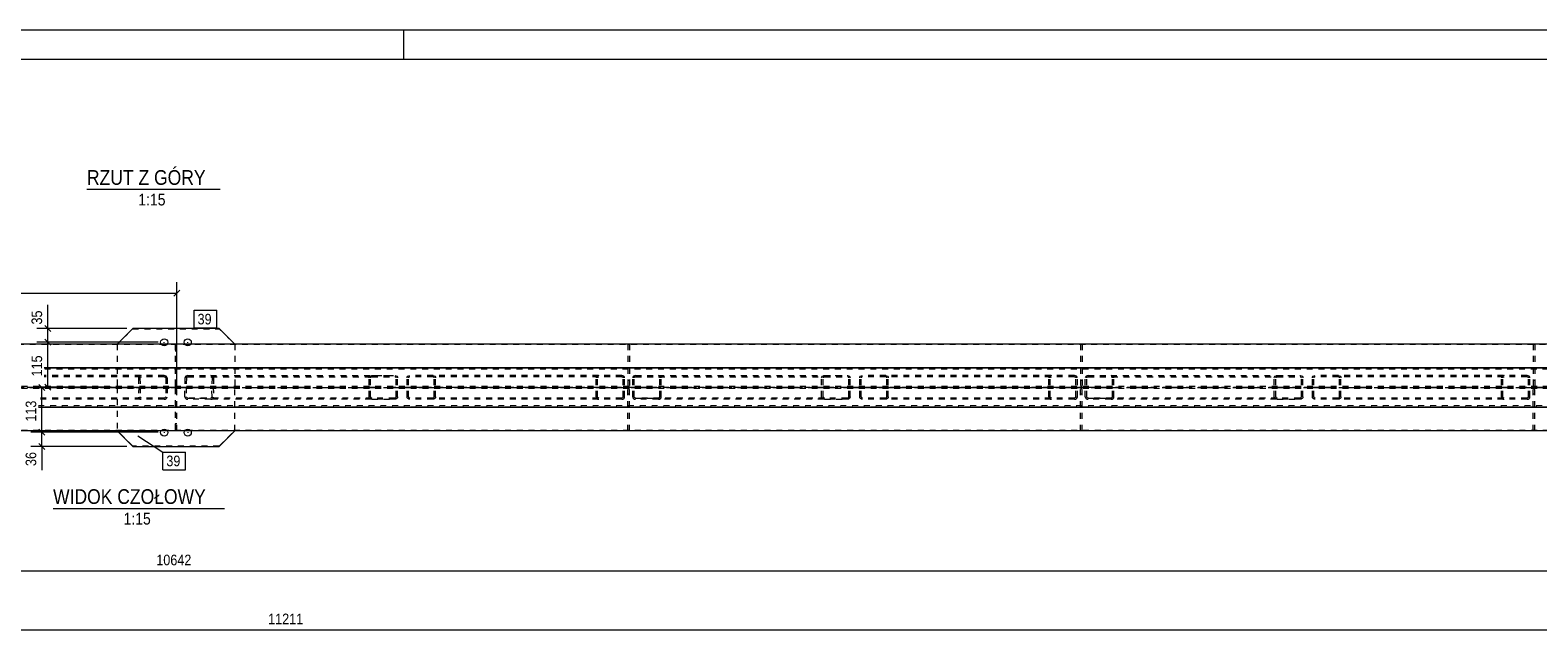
# Model space of a CAD drawing. Header units: millimetres. Extents: x 0 to 914, y 0 to 610.
# Tile 11 of 12: x 431 to 686, y 508 to 610. Entities that reach past the tile are written whole.
import ezdxf

# ---------------------------------------------------------------- set-up
doc = ezdxf.new("R2010")
doc.units = ezdxf.units.MM
for name, pattern in [('XKITLINE00', [0]), ('XKITLINE01', [4, 1, -1, 1, -1]), ('XKITLINE03', [6, 3, -1, 1, -1])]:
    doc.linetypes.add(name, pattern=pattern)
for name, color, linetype, lineweight in [('Arkusz rysunku', 3, 'Continuous', 0), ('Element', 2, 'Continuous', 0), ('Inny typ obiektu', 7, 'Continuous', 0), ('Wymiar', 4, 'Continuous', 0), ('Znak elementu', 2, 'Continuous', 0), ('Śruba', 3, 'Continuous', 0)]:
    doc.layers.add(name, color=color, linetype=linetype, lineweight=lineweight)
doc.styles.add('ARIAL', font='ARIAL.TTF')

msp = doc.modelspace()

# ---------------------------------------------------------------- linework, layer by layer
at = {"layer": 'Arkusz rysunku', "linetype": 'XKITLINE00', "lineweight": 0}
for p, q in [((914, 610), (0, 610)), ((494, 605), (494, 610)), ((909, 605), (5, 605))]:
    msp.add_line(p, q, dxfattribs=at)
at = {"layer": 'Element', "linetype": 'XKITLINE01', "lineweight": 0}
for p, q in [((445.36, 556.67), (448.03, 559.34)), ((448.03, 559.34), (448.03, 559.37)), ((448.03, 559.34), (462.69, 559.34)), ((462.69, 559.34), (462.69, 559.37)), ((462.69, 559.34), (465.36, 556.67)), ((56.56, 556.71), (854.16, 556.71)), ((445.36, 556.71), (445.37, 556.72)), ((445.36, 556.71), (445.36, 549.38)), ((455.49, 556.71), (455.23, 556.71)), ((455.23, 556.71), (455.23, 549.54)), ((455.49, 555.55), (455.23, 555.55)), ((455.49, 549.54), (455.49, 556.71)), ((465.36, 556.71), (465.35, 556.72)), ((465.36, 556.71), (465.36, 549.38)), ((531.98, 556.71), (531.98, 549.54)), ((531.98, 556.71), (532.25, 556.71)), ((532.25, 556.71), (532.25, 549.54)), ((608.74, 556.71), (608.74, 549.54)), ((608.74, 556.71), (609, 556.71)), ((609, 556.71), (609, 549.54)), ((685.49, 556.71), (685.49, 549.54)), ((685.49, 556.71), (685.76, 556.71)), ((685.76, 556.71), (685.76, 549.54)), ((810.1, 552.71), (433.02, 552.71)), ((854.16, 552.71), (433.02, 552.71)), ((810.1, 552.45), (433.02, 552.45)), ((455.23, 552.71), (455.49, 552.71)), ((455.23, 552.71), (455.49, 552.71)), ((455.23, 552.71), (455.49, 552.71)), ((455.23, 552.71), (455.49, 552.71)), ((532.25, 552.71), (531.98, 552.71)), ((532.25, 552.71), (531.98, 552.71)), ((609, 552.71), (608.74, 552.71)), ((609, 552.71), (608.74, 552.71)), ((685.76, 552.71), (685.49, 552.71)), ((685.76, 552.71), (685.49, 552.71)), ((453.36, 551.38), (433.02, 551.38)), ((453.36, 551.18), (433.02, 551.18)), ((449.04, 551.13), (449.01, 550.98)), ((449.01, 550.98), (449.04, 549.38)), ((449.14, 551.26), (449.04, 551.13)), ((449.3, 551.35), (449.14, 551.26)), ((449.25, 550.98), (449.27, 551.06)), ((449.25, 550.98), (449.28, 549.38)), ((449.27, 551.06), (449.32, 551.12)), ((449.48, 551.38), (449.3, 551.35)), ((449.32, 551.12), (449.39, 551.16)), ((449.39, 551.16), (449.49, 551.18)), ((453.55, 551.35), (453.36, 551.38)), ((453.36, 551.18), (453.46, 551.16)), ((453.46, 551.16), (453.54, 551.12)), ((453.54, 551.12), (453.59, 551.06)), ((453.71, 551.26), (453.55, 551.35)), ((453.59, 551.06), (453.61, 550.98)), ((453.61, 550.98), (453.65, 549.38)), ((453.81, 551.13), (453.71, 551.26)), ((453.85, 550.98), (453.81, 551.13)), ((453.85, 550.98), (453.89, 549.38)), ((456.87, 550.98), (456.84, 549.38)), ((456.91, 551.13), (456.87, 550.98)), ((457.02, 551.26), (456.91, 551.13)), ((457.18, 551.35), (457.02, 551.26)), ((457.12, 550.98), (457.08, 549.38)), ((457.12, 550.98), (457.14, 551.06)), ((457.14, 551.06), (457.19, 551.12)), ((457.37, 551.38), (457.18, 551.35)), ((457.19, 551.12), (457.27, 551.17)), ((457.27, 551.17), (457.36, 551.18)), ((457.36, 551.18), (488.57, 551.18)), ((457.36, 551.18), (461.24, 551.18)), ((457.37, 551.38), (461.25, 551.38)), ((461.24, 551.18), (461.33, 551.17)), ((461.25, 551.38), (492.45, 551.38)), ((461.43, 551.35), (461.25, 551.38)), ((461.33, 551.17), (461.41, 551.12)), ((461.41, 551.12), (461.46, 551.06)), ((461.59, 551.26), (461.43, 551.35)), ((461.48, 550.98), (461.44, 549.38)), ((461.46, 551.06), (461.48, 550.98)), ((461.69, 551.13), (461.59, 551.26)), ((461.72, 550.98), (461.69, 551.13)), ((461.72, 550.98), (461.69, 549.38)), ((488.09, 550.98), (488.13, 551.13)), ((488.09, 547.78), (488.09, 550.98)), ((488.13, 551.13), (488.23, 551.26)), ((488.23, 551.26), (488.39, 551.35)), ((488.35, 551.06), (488.33, 550.98)), ((488.33, 547.78), (488.33, 550.98)), ((488.4, 551.12), (488.35, 551.06)), ((488.39, 551.35), (488.57, 551.38)), ((488.48, 551.16), (488.4, 551.12)), ((488.57, 551.18), (488.48, 551.16)), ((488.57, 551.38), (492.45, 551.38)), ((488.57, 551.18), (492.45, 551.18)), ((492.45, 551.38), (492.64, 551.35)), ((492.54, 551.16), (492.45, 551.18)), ((492.62, 551.12), (492.54, 551.16)), ((492.68, 551.06), (492.62, 551.12)), ((492.64, 551.35), (492.79, 551.26)), ((492.69, 550.98), (492.68, 551.06)), ((492.69, 547.78), (492.69, 550.98)), ((492.79, 551.26), (492.9, 551.13)), ((492.9, 551.13), (492.94, 550.98)), ((492.94, 547.78), (492.94, 550.98)), ((494.55, 550.98), (494.58, 551.13)), ((494.55, 547.78), (494.55, 550.98)), ((494.58, 551.13), (494.69, 551.26)), ((494.69, 551.26), (494.85, 551.35)), ((494.81, 551.06), (494.79, 550.98)), ((494.79, 547.78), (494.79, 550.98)), ((494.86, 551.12), (494.81, 551.06)), ((494.85, 551.35), (495.03, 551.38)), ((494.94, 551.16), (494.86, 551.12)), ((495.03, 551.18), (494.94, 551.16)), ((530.96, 551.38), (495.03, 551.38)), ((530.96, 551.18), (495.03, 551.18)), ((498.91, 551.38), (499.09, 551.35)), ((499, 551.16), (498.91, 551.18)), ((499.08, 551.12), (499, 551.16)), ((499.13, 551.06), (499.08, 551.12)), ((499.09, 551.35), (499.25, 551.26)), ((499.15, 550.98), (499.13, 551.06)), ((499.15, 547.78), (499.15, 550.98)), ((499.25, 551.26), (499.36, 551.13)), ((499.36, 551.13), (499.39, 550.98)), ((499.39, 547.78), (499.39, 550.98)), ((526.63, 551.13), (526.59, 550.98)), ((526.59, 547.78), (526.59, 550.98)), ((526.74, 551.26), (526.63, 551.13)), ((526.89, 551.35), (526.74, 551.26)), ((526.84, 550.98), (526.85, 551.06)), ((526.84, 547.78), (526.84, 550.98)), ((526.85, 551.06), (526.91, 551.12)), ((527.08, 551.38), (526.89, 551.35)), ((526.91, 551.12), (526.99, 551.16)), ((526.99, 551.16), (527.08, 551.18)), ((531.14, 551.35), (530.96, 551.38)), ((530.96, 551.18), (531.05, 551.16)), ((531.05, 551.16), (531.13, 551.12)), ((531.13, 551.12), (531.18, 551.06)), ((531.3, 551.26), (531.14, 551.35)), ((531.18, 551.06), (531.2, 550.98)), ((531.2, 547.78), (531.2, 550.98)), ((531.4, 551.13), (531.3, 551.26)), ((531.44, 550.98), (531.4, 551.13)), ((531.44, 547.78), (531.44, 550.98)), ((532.25, 550.54), (531.98, 550.54)), ((532.83, 551.13), (532.8, 550.98)), ((532.8, 547.78), (532.8, 550.98)), ((532.94, 551.26), (532.83, 551.13)), ((533.1, 551.35), (532.94, 551.26)), ((533.04, 550.98), (533.06, 551.06)), ((533.04, 547.78), (533.04, 550.98)), ((533.06, 551.06), (533.11, 551.12)), ((533.28, 551.38), (533.1, 551.35)), ((533.11, 551.12), (533.19, 551.17)), ((533.19, 551.17), (533.28, 551.18)), ((533.28, 551.38), (537.16, 551.38)), ((533.28, 551.18), (565.33, 551.18)), ((533.28, 551.18), (537.16, 551.18)), ((537.16, 551.38), (569.21, 551.38)), ((537.34, 551.35), (537.16, 551.38)), ((537.16, 551.18), (537.25, 551.17)), ((537.25, 551.17), (537.33, 551.12)), ((537.33, 551.12), (537.38, 551.06)), ((537.5, 551.26), (537.34, 551.35)), ((537.38, 551.06), (537.4, 550.98)), ((537.4, 547.78), (537.4, 550.98)), ((537.61, 551.13), (537.5, 551.26)), ((537.64, 550.98), (537.61, 551.13)), ((537.64, 547.78), (537.64, 550.98)), ((564.84, 550.98), (564.88, 551.13)), ((564.84, 547.78), (564.84, 550.98)), ((564.88, 551.13), (564.99, 551.26)), ((564.99, 551.26), (565.14, 551.35)), ((565.1, 551.06), (565.09, 550.98)), ((565.09, 547.78), (565.09, 550.98)), ((565.16, 551.12), (565.1, 551.06)), ((565.14, 551.35), (565.33, 551.38)), ((565.24, 551.16), (565.16, 551.12)), ((565.33, 551.18), (565.24, 551.16)), ((565.33, 551.38), (569.21, 551.38)), ((565.33, 551.18), (569.21, 551.18)), ((569.21, 551.38), (569.39, 551.35)), ((569.3, 551.16), (569.21, 551.18)), ((569.38, 551.12), (569.3, 551.16)), ((569.43, 551.06), (569.38, 551.12)), ((569.39, 551.35), (569.55, 551.26)), ((569.45, 550.98), (569.43, 551.06)), ((569.45, 547.78), (569.45, 550.98)), ((569.55, 551.26), (569.65, 551.13)), ((569.65, 551.13), (569.69, 550.98)), ((569.69, 547.78), (569.69, 550.98)), ((571.3, 550.98), (571.34, 551.13)), ((571.3, 547.78), (571.3, 550.98)), ((571.34, 551.13), (571.44, 551.26)), ((571.44, 551.26), (571.6, 551.35)), ((571.56, 551.06), (571.54, 550.98)), ((571.54, 547.78), (571.54, 550.98)), ((571.61, 551.12), (571.56, 551.06)), ((571.6, 551.35), (571.79, 551.38)), ((571.69, 551.16), (571.61, 551.12)), ((571.79, 551.18), (571.69, 551.16)), ((607.71, 551.38), (571.79, 551.38)), ((607.71, 551.18), (571.79, 551.18)), ((575.66, 551.38), (575.85, 551.35)), ((575.76, 551.16), (575.66, 551.18)), ((575.84, 551.12), (575.76, 551.16)), ((575.89, 551.06), (575.84, 551.12)), ((575.85, 551.35), (576.01, 551.26)), ((575.91, 550.98), (575.89, 551.06)), ((575.91, 547.78), (575.91, 550.98)), ((576.01, 551.26), (576.11, 551.13)), ((576.11, 551.13), (576.15, 550.98)), ((576.15, 547.78), (576.15, 550.98)), ((603.39, 551.13), (603.35, 550.98)), ((603.35, 547.78), (603.35, 550.98)), ((603.49, 551.26), (603.39, 551.13)), ((603.65, 551.35), (603.49, 551.26)), ((603.59, 550.98), (603.61, 551.06)), ((603.59, 547.78), (603.59, 550.98)), ((603.61, 551.06), (603.66, 551.12)), ((603.83, 551.38), (603.65, 551.35)), ((603.66, 551.12), (603.74, 551.16)), ((603.74, 551.16), (603.83, 551.18)), ((607.9, 551.35), (607.71, 551.38)), ((607.71, 551.18), (607.8, 551.16)), ((607.8, 551.16), (607.88, 551.12)), ((607.88, 551.12), (607.93, 551.06)), ((608.05, 551.26), (607.9, 551.35)), ((607.93, 551.06), (607.95, 550.98)), ((607.95, 547.78), (607.95, 550.98)), ((608.16, 551.13), (608.05, 551.26)), ((608.2, 550.98), (608.16, 551.13)), ((608.2, 547.78), (608.2, 550.98)), ((609, 550.54), (608.74, 550.54)), ((609.59, 551.13), (609.55, 550.98)), ((609.55, 547.78), (609.55, 550.98)), ((609.69, 551.26), (609.59, 551.13)), ((609.85, 551.35), (609.69, 551.26)), ((609.79, 550.98), (609.81, 551.06)), ((609.79, 547.78), (609.79, 550.98)), ((609.81, 551.06), (609.86, 551.12)), ((610.04, 551.38), (609.85, 551.35)), ((609.86, 551.12), (609.94, 551.17)), ((609.94, 551.17), (610.04, 551.18)), ((610.04, 551.38), (613.91, 551.38)), ((610.04, 551.18), (642.08, 551.18)), ((610.04, 551.18), (613.91, 551.18)), ((613.91, 551.38), (645.96, 551.38)), ((614.1, 551.35), (613.91, 551.38)), ((613.91, 551.18), (614.01, 551.17)), ((614.01, 551.17), (614.09, 551.12)), ((614.09, 551.12), (614.14, 551.06)), ((614.26, 551.26), (614.1, 551.35)), ((614.14, 551.06), (614.16, 550.98)), ((614.16, 547.78), (614.16, 550.98)), ((614.36, 551.13), (614.26, 551.26)), ((614.4, 550.98), (614.36, 551.13)), ((614.4, 547.78), (614.4, 550.98)), ((641.6, 550.98), (641.64, 551.13)), ((641.6, 547.78), (641.6, 550.98)), ((641.64, 551.13), (641.74, 551.26)), ((641.74, 551.26), (641.9, 551.35)), ((641.86, 551.06), (641.84, 550.98)), ((641.84, 547.78), (641.84, 550.98)), ((641.91, 551.12), (641.86, 551.06)), ((641.9, 551.35), (642.08, 551.38)), ((641.99, 551.16), (641.91, 551.12)), ((642.08, 551.18), (641.99, 551.16)), ((642.08, 551.38), (645.96, 551.38)), ((642.08, 551.18), (645.96, 551.18)), ((645.96, 551.38), (646.15, 551.35)), ((646.05, 551.16), (645.96, 551.18)), ((646.13, 551.12), (646.05, 551.16)), ((646.18, 551.06), (646.13, 551.12)), ((646.15, 551.35), (646.3, 551.26)), ((646.2, 550.98), (646.18, 551.06)), ((646.2, 547.78), (646.2, 550.98)), ((646.3, 551.26), (646.41, 551.13)), ((646.41, 551.13), (646.45, 550.98)), ((646.45, 547.78), (646.45, 550.98)), ((648.06, 550.98), (648.09, 551.13)), ((648.06, 547.78), (648.06, 550.98)), ((648.09, 551.13), (648.2, 551.26)), ((648.2, 551.26), (648.36, 551.35)), ((648.32, 551.06), (648.3, 550.98)), ((648.3, 547.78), (648.3, 550.98)), ((648.37, 551.12), (648.32, 551.06)), ((648.36, 551.35), (648.54, 551.38)), ((648.45, 551.16), (648.37, 551.12)), ((648.54, 551.18), (648.45, 551.16)), ((684.47, 551.38), (648.54, 551.38)), ((684.47, 551.18), (648.54, 551.18)), ((652.42, 551.38), (652.6, 551.35)), ((652.51, 551.16), (652.42, 551.18)), ((652.59, 551.12), (652.51, 551.16)), ((652.64, 551.06), (652.59, 551.12)), ((652.6, 551.35), (652.76, 551.26)), ((652.66, 550.98), (652.64, 551.06)), ((652.66, 547.78), (652.66, 550.98)), ((652.76, 551.26), (652.87, 551.13)), ((652.87, 551.13), (652.9, 550.98)), ((652.9, 547.78), (652.9, 550.98)), ((680.14, 551.13), (680.1, 550.98)), ((680.1, 547.78), (680.1, 550.98)), ((680.24, 551.26), (680.14, 551.13)), ((680.4, 551.35), (680.24, 551.26)), ((680.35, 550.98), (680.36, 551.06)), ((680.35, 547.78), (680.35, 550.98)), ((680.36, 551.06), (680.42, 551.12)), ((680.59, 551.38), (680.4, 551.35)), ((680.42, 551.12), (680.49, 551.16)), ((680.49, 551.16), (680.59, 551.18)), ((684.65, 551.35), (684.47, 551.38)), ((684.47, 551.18), (684.56, 551.16)), ((684.56, 551.16), (684.64, 551.12)), ((684.64, 551.12), (684.69, 551.06)), ((684.81, 551.26), (684.65, 551.35)), ((684.69, 551.06), (684.71, 550.98)), ((684.71, 547.78), (684.71, 550.98)), ((684.91, 551.13), (684.81, 551.26)), ((684.95, 550.98), (684.91, 551.13)), ((684.95, 547.78), (684.95, 550.98)), ((685.76, 550.54), (685.49, 550.54)), ((854.16, 549.54), (56.56, 549.54)), ((854.16, 549.21), (56.56, 549.21)), ((453.36, 547.58), (432.02, 547.58)), ((453.36, 547.38), (432.02, 547.38)), ((445.36, 549.41), (465.36, 549.41)), ((465.36, 549.38), (445.36, 549.38)), ((445.36, 549.38), (445.36, 542.05)), ((445.36, 549.38), (465.36, 549.38)), ((445.36, 549.34), (465.36, 549.34)), ((449.04, 549.38), (449.01, 547.78)), ((449.01, 547.78), (449.04, 547.63)), ((449.04, 549.38), (449.28, 549.38)), ((449.04, 547.63), (449.14, 547.5)), ((449.14, 547.5), (449.3, 547.41)), ((449.28, 549.38), (449.25, 547.78)), ((449.27, 547.7), (449.25, 547.78)), ((449.32, 547.64), (449.27, 547.7)), ((449.3, 547.41), (449.48, 547.38)), ((449.39, 547.6), (449.32, 547.64)), ((449.49, 547.58), (449.39, 547.6)), ((453.46, 547.6), (453.36, 547.58)), ((453.36, 547.38), (453.55, 547.41)), ((453.54, 547.64), (453.46, 547.6)), ((453.59, 547.7), (453.54, 547.64)), ((453.55, 547.41), (453.71, 547.5)), ((453.61, 547.78), (453.59, 547.7)), ((453.65, 549.38), (453.61, 547.78)), ((453.65, 549.38), (453.89, 549.38)), ((453.71, 547.5), (453.81, 547.63)), ((453.81, 547.63), (453.85, 547.78)), ((453.89, 549.38), (453.85, 547.78)), ((455.49, 549.54), (455.23, 549.54)), ((455.23, 549.54), (455.49, 549.54)), ((455.23, 549.21), (455.23, 542.05)), ((455.49, 549.21), (455.23, 549.21)), ((455.23, 549.21), (455.49, 549.21)), ((455.49, 542.05), (455.49, 549.21)), ((456.87, 547.78), (456.84, 549.38)), ((456.84, 549.38), (457.08, 549.38)), ((456.87, 547.78), (456.91, 547.63)), ((456.91, 547.63), (457.02, 547.5)), ((457.02, 547.5), (457.18, 547.41)), ((457.08, 549.38), (457.12, 547.78)), ((457.14, 547.7), (457.12, 547.78)), ((457.19, 547.64), (457.14, 547.7)), ((457.18, 547.41), (457.37, 547.38)), ((457.27, 547.6), (457.19, 547.64)), ((457.36, 547.58), (457.27, 547.6)), ((488.57, 547.58), (457.36, 547.58)), ((457.36, 547.58), (461.24, 547.58)), ((461.25, 547.38), (457.37, 547.38)), ((461.33, 547.6), (461.24, 547.58)), ((461.25, 547.38), (461.43, 547.41)), ((492.45, 547.38), (461.25, 547.38)), ((461.41, 547.64), (461.33, 547.6)), ((461.46, 547.7), (461.41, 547.64)), ((461.43, 547.41), (461.59, 547.5)), ((461.44, 549.38), (461.69, 549.38)), ((461.48, 547.78), (461.44, 549.38)), ((461.48, 547.78), (461.46, 547.7)), ((461.59, 547.5), (461.69, 547.63)), ((461.69, 549.38), (461.72, 547.78)), ((461.69, 547.63), (461.72, 547.78)), ((465.36, 542.05), (465.36, 549.38)), ((488.13, 547.63), (488.09, 547.78)), ((488.23, 547.5), (488.13, 547.63)), ((488.39, 547.41), (488.23, 547.5)), ((488.33, 547.78), (488.35, 547.7)), ((488.35, 547.7), (488.4, 547.64)), ((488.57, 547.38), (488.39, 547.41)), ((488.4, 547.64), (488.48, 547.6)), ((488.48, 547.6), (488.57, 547.58)), ((492.45, 547.58), (488.57, 547.58)), ((488.57, 547.38), (492.45, 547.38)), ((492.45, 547.58), (492.54, 547.6)), ((492.64, 547.41), (492.45, 547.38)), ((492.54, 547.6), (492.62, 547.64)), ((492.62, 547.64), (492.68, 547.7)), ((492.79, 547.5), (492.64, 547.41)), ((492.68, 547.7), (492.69, 547.78)), ((492.9, 547.63), (492.79, 547.5)), ((492.94, 547.78), (492.9, 547.63)), ((494.58, 547.63), (494.55, 547.78)), ((494.69, 547.5), (494.58, 547.63)), ((494.85, 547.41), (494.69, 547.5)), ((494.79, 547.78), (494.81, 547.7)), ((494.81, 547.7), (494.86, 547.64)), ((495.03, 547.38), (494.85, 547.41)), ((494.86, 547.64), (494.94, 547.6)), ((494.94, 547.6), (495.03, 547.58)), ((530.96, 547.58), (495.03, 547.58)), ((530.96, 547.38), (495.03, 547.38)), ((498.91, 547.58), (499, 547.6)), ((499.09, 547.41), (498.91, 547.38)), ((499, 547.6), (499.08, 547.64)), ((499.08, 547.64), (499.13, 547.7)), ((499.25, 547.5), (499.09, 547.41)), ((499.13, 547.7), (499.15, 547.78)), ((499.36, 547.63), (499.25, 547.5)), ((499.39, 547.78), (499.36, 547.63)), ((526.59, 547.78), (526.63, 547.63)), ((526.63, 547.63), (526.74, 547.5)), ((526.74, 547.5), (526.89, 547.41)), ((526.85, 547.7), (526.84, 547.78)), ((526.91, 547.64), (526.85, 547.7)), ((526.89, 547.41), (527.08, 547.38)), ((526.99, 547.6), (526.91, 547.64)), ((527.08, 547.58), (526.99, 547.6)), ((531.05, 547.6), (530.96, 547.58)), ((530.96, 547.38), (531.14, 547.41)), ((531.13, 547.64), (531.05, 547.6)), ((531.18, 547.7), (531.13, 547.64)), ((531.14, 547.41), (531.3, 547.5)), ((531.2, 547.78), (531.18, 547.7)), ((531.3, 547.5), (531.4, 547.63)), ((531.4, 547.63), (531.44, 547.78)), ((532.25, 549.54), (531.98, 549.54)), ((531.98, 542.05), (531.98, 549.21)), ((531.98, 549.21), (532.25, 549.21)), ((532.25, 548.21), (531.98, 548.21)), ((532.25, 542.05), (532.25, 549.21)), ((532.8, 547.78), (532.83, 547.63)), ((532.83, 547.63), (532.94, 547.5)), ((532.94, 547.5), (533.1, 547.41)), ((533.06, 547.7), (533.04, 547.78)), ((533.11, 547.64), (533.06, 547.7)), ((533.1, 547.41), (533.28, 547.38)), ((533.19, 547.6), (533.11, 547.64)), ((533.28, 547.58), (533.19, 547.6)), ((565.33, 547.58), (533.28, 547.58)), ((533.28, 547.58), (537.16, 547.58)), ((537.16, 547.38), (533.28, 547.38)), ((537.25, 547.6), (537.16, 547.58)), ((537.16, 547.38), (537.34, 547.41)), ((569.21, 547.38), (537.16, 547.38)), ((537.33, 547.64), (537.25, 547.6)), ((537.38, 547.7), (537.33, 547.64)), ((537.34, 547.41), (537.5, 547.5)), ((537.4, 547.78), (537.38, 547.7)), ((537.5, 547.5), (537.61, 547.63)), ((537.61, 547.63), (537.64, 547.78)), ((564.88, 547.63), (564.84, 547.78)), ((564.99, 547.5), (564.88, 547.63)), ((565.14, 547.41), (564.99, 547.5)), ((565.09, 547.78), (565.1, 547.7)), ((565.1, 547.7), (565.16, 547.64)), ((565.33, 547.38), (565.14, 547.41)), ((565.16, 547.64), (565.24, 547.6)), ((565.24, 547.6), (565.33, 547.58)), ((569.21, 547.58), (565.33, 547.58)), ((565.33, 547.38), (569.21, 547.38)), ((569.21, 547.58), (569.3, 547.6)), ((569.39, 547.41), (569.21, 547.38)), ((569.3, 547.6), (569.38, 547.64)), ((569.38, 547.64), (569.43, 547.7)), ((569.55, 547.5), (569.39, 547.41)), ((569.43, 547.7), (569.45, 547.78)), ((569.65, 547.63), (569.55, 547.5)), ((569.69, 547.78), (569.65, 547.63)), ((571.34, 547.63), (571.3, 547.78)), ((571.44, 547.5), (571.34, 547.63)), ((571.6, 547.41), (571.44, 547.5)), ((571.54, 547.78), (571.56, 547.7)), ((571.56, 547.7), (571.61, 547.64)), ((571.79, 547.38), (571.6, 547.41)), ((571.61, 547.64), (571.69, 547.6)), ((571.69, 547.6), (571.79, 547.58)), ((607.71, 547.58), (571.79, 547.58)), ((607.71, 547.38), (571.79, 547.38)), ((575.66, 547.58), (575.76, 547.6)), ((575.85, 547.41), (575.66, 547.38)), ((575.76, 547.6), (575.84, 547.64)), ((575.84, 547.64), (575.89, 547.7)), ((576.01, 547.5), (575.85, 547.41)), ((575.89, 547.7), (575.91, 547.78)), ((576.11, 547.63), (576.01, 547.5)), ((576.15, 547.78), (576.11, 547.63)), ((603.35, 547.78), (603.39, 547.63)), ((603.39, 547.63), (603.49, 547.5)), ((603.49, 547.5), (603.65, 547.41)), ((603.61, 547.7), (603.59, 547.78)), ((603.66, 547.64), (603.61, 547.7)), ((603.65, 547.41), (603.83, 547.38)), ((603.74, 547.6), (603.66, 547.64)), ((603.83, 547.58), (603.74, 547.6)), ((607.8, 547.6), (607.71, 547.58)), ((607.71, 547.38), (607.9, 547.41)), ((607.88, 547.64), (607.8, 547.6)), ((607.93, 547.7), (607.88, 547.64)), ((607.9, 547.41), (608.05, 547.5)), ((607.95, 547.78), (607.93, 547.7)), ((608.05, 547.5), (608.16, 547.63)), ((608.16, 547.63), (608.2, 547.78)), ((609, 549.54), (608.74, 549.54)), ((608.74, 542.05), (608.74, 549.21)), ((608.74, 549.21), (609, 549.21)), ((609, 548.21), (608.74, 548.21)), ((609, 542.05), (609, 549.21)), ((609.55, 547.78), (609.59, 547.63)), ((609.59, 547.63), (609.69, 547.5)), ((609.69, 547.5), (609.85, 547.41)), ((609.81, 547.7), (609.79, 547.78)), ((609.86, 547.64), (609.81, 547.7)), ((609.85, 547.41), (610.04, 547.38)), ((609.94, 547.6), (609.86, 547.64)), ((610.04, 547.58), (609.94, 547.6)), ((642.08, 547.58), (610.04, 547.58)), ((610.04, 547.58), (613.91, 547.58)), ((613.91, 547.38), (610.04, 547.38)), ((614.01, 547.6), (613.91, 547.58)), ((613.91, 547.38), (614.1, 547.41)), ((645.96, 547.38), (613.91, 547.38)), ((614.09, 547.64), (614.01, 547.6)), ((614.14, 547.7), (614.09, 547.64)), ((614.1, 547.41), (614.26, 547.5)), ((614.16, 547.78), (614.14, 547.7)), ((614.26, 547.5), (614.36, 547.63)), ((614.36, 547.63), (614.4, 547.78)), ((641.64, 547.63), (641.6, 547.78)), ((641.74, 547.5), (641.64, 547.63)), ((641.9, 547.41), (641.74, 547.5)), ((641.84, 547.78), (641.86, 547.7)), ((641.86, 547.7), (641.91, 547.64)), ((642.08, 547.38), (641.9, 547.41)), ((641.91, 547.64), (641.99, 547.6)), ((641.99, 547.6), (642.08, 547.58)), ((645.96, 547.58), (642.08, 547.58)), ((642.08, 547.38), (645.96, 547.38)), ((645.96, 547.58), (646.05, 547.6)), ((646.15, 547.41), (645.96, 547.38)), ((646.05, 547.6), (646.13, 547.64)), ((646.13, 547.64), (646.18, 547.7)), ((646.3, 547.5), (646.15, 547.41)), ((646.18, 547.7), (646.2, 547.78)), ((646.41, 547.63), (646.3, 547.5)), ((646.45, 547.78), (646.41, 547.63)), ((648.09, 547.63), (648.06, 547.78)), ((648.2, 547.5), (648.09, 547.63)), ((648.36, 547.41), (648.2, 547.5)), ((648.3, 547.78), (648.32, 547.7)), ((648.32, 547.7), (648.37, 547.64)), ((648.54, 547.38), (648.36, 547.41)), ((648.37, 547.64), (648.45, 547.6)), ((648.45, 547.6), (648.54, 547.58)), ((684.47, 547.58), (648.54, 547.58)), ((684.47, 547.38), (648.54, 547.38)), ((652.42, 547.58), (652.51, 547.6)), ((652.6, 547.41), (652.42, 547.38)), ((652.51, 547.6), (652.59, 547.64)), ((652.59, 547.64), (652.64, 547.7)), ((652.76, 547.5), (652.6, 547.41)), ((652.64, 547.7), (652.66, 547.78)), ((652.87, 547.63), (652.76, 547.5)), ((652.9, 547.78), (652.87, 547.63)), ((680.1, 547.78), (680.14, 547.63)), ((680.14, 547.63), (680.24, 547.5)), ((680.24, 547.5), (680.4, 547.41)), ((680.36, 547.7), (680.35, 547.78)), ((680.42, 547.64), (680.36, 547.7)), ((680.4, 547.41), (680.59, 547.38)), ((680.49, 547.6), (680.42, 547.64)), ((680.59, 547.58), (680.49, 547.6)), ((684.56, 547.6), (684.47, 547.58)), ((684.47, 547.38), (684.65, 547.41)), ((684.64, 547.64), (684.56, 547.6)), ((684.69, 547.7), (684.64, 547.64)), ((684.65, 547.41), (684.81, 547.5)), ((684.71, 547.78), (684.69, 547.7)), ((684.81, 547.5), (684.91, 547.63)), ((684.91, 547.63), (684.95, 547.78)), ((685.76, 549.54), (685.49, 549.54)), ((685.49, 542.05), (685.49, 549.21)), ((685.49, 549.21), (685.76, 549.21)), ((685.76, 548.21), (685.49, 548.21)), ((685.76, 542.05), (685.76, 549.21)), ((432.02, 546.31), (810.1, 546.31)), ((810.1, 546.05), (432.02, 546.05)), ((432.02, 546.04), (854.16, 546.04)), ((455.23, 546.04), (455.49, 546.04)), ((455.23, 546.04), (455.49, 546.04)), ((455.23, 546.04), (455.49, 546.04)), ((455.23, 546.04), (455.49, 546.04)), ((532.25, 546.04), (531.98, 546.04)), ((532.25, 546.04), (531.98, 546.04)), ((609, 546.04), (608.74, 546.04)), ((609, 546.04), (608.74, 546.04)), ((685.76, 546.04), (685.49, 546.04)), ((685.76, 546.04), (685.49, 546.04)), ((854.16, 542.05), (56.56, 542.05)), ((448.03, 539.42), (445.36, 542.08)), ((445.36, 542.05), (445.37, 542.04)), ((455.49, 543.2), (455.23, 543.2)), ((455.23, 542.05), (455.49, 542.05)), ((462.69, 539.42), (465.36, 542.08)), ((465.36, 542.05), (465.35, 542.04)), ((531.98, 542.05), (532.25, 542.05)), ((608.74, 542.05), (609, 542.05)), ((685.49, 542.05), (685.76, 542.05)), ((448.03, 539.38), (448.03, 539.42)), ((462.69, 539.42), (448.03, 539.42)), ((462.69, 539.38), (462.69, 539.42))]:
    msp.add_line(p, q, dxfattribs=at)
at = {"layer": 'Element', "linetype": 'XKITLINE00', "lineweight": 0}
for p, q in [((445.37, 556.72), (448.03, 559.37)), ((462.69, 559.37), (448.03, 559.37)), ((465.35, 556.72), (462.69, 559.37)), ((854.16, 556.72), (56.56, 556.72)), ((433.02, 552.72), (854.16, 552.72)), ((854.16, 552.71), (433.02, 552.71)), ((432.02, 546.04), (854.16, 546.04)), ((432.02, 546.03), (854.16, 546.03)), ((854.16, 542.04), (56.56, 542.04)), ((445.37, 542.04), (448.03, 539.38)), ((465.35, 542.04), (462.69, 539.38)), ((448.03, 539.38), (462.69, 539.38))]:
    msp.add_line(p, q, dxfattribs=at)
at = {"layer": 'Element', "linetype": 'XKITLINE03', "lineweight": 0}
for p, q in [((46.56, 549.38), (862.5, 549.38)), ((90.62, 549.38), (820.1, 549.38)), ((457.11, 549.38), (414.57, 549.38)), ((496.16, 549.38), (453.62, 549.38)), ((534.66, 549.38), (491.32, 549.38)), ((572.91, 549.38), (529.57, 549.38)), ((611.42, 549.38), (568.08, 549.38)), ((649.67, 549.38), (606.33, 549.38)), ((688.17, 549.38), (644.83, 549.38)), ((726.42, 549.38), (683.08, 549.38))]:
    msp.add_line(p, q, dxfattribs=at)
at = {"layer": 'Inny typ obiektu', "linetype": 'XKITLINE00', "lineweight": 0}
for p, q in [((440.26, 583), (462.86, 583)), ((434.52, 528.86), (463.6, 528.86))]:
    msp.add_line(p, q, dxfattribs=at)
at = {"layer": 'Wymiar', "linetype": 'XKITLINE00', "lineweight": 0}
for p, q in [((56.56, 565.38), (455.49, 565.38)), ((456, 565.89), (454.99, 564.87)), ((455.49, 550.21), (455.49, 567.24)), ((433.62, 559.37), (433.62, 563.39)), ((433.62, 559.37), (433.62, 563.39)), ((447.03, 559.37), (431.76, 559.37)), ((433.11, 559.88), (434.13, 558.86)), ((433.11, 557.58), (434.13, 556.56)), ((433.11, 557.58), (434.13, 556.56)), ((433.62, 557.07), (433.62, 559.37)), ((452.36, 557.07), (431.76, 557.07)), ((452.36, 557.07), (431.76, 557.07)), ((433.62, 549.41), (433.62, 557.07)), ((432.11, 549.85), (433.13, 548.83)), ((433.11, 549.92), (434.13, 548.9)), ((444.36, 549.34), (430.76, 549.34)), ((444.36, 549.41), (431.76, 549.41)), ((432.62, 541.8), (432.62, 549.34)), ((432.11, 542.3), (433.13, 541.29)), ((432.11, 542.3), (433.13, 541.29)), ((452.36, 541.8), (430.76, 541.8)), ((452.36, 541.8), (430.76, 541.8)), ((432.11, 539.89), (433.13, 538.87)), ((432.62, 539.38), (432.62, 541.8)), ((447.03, 539.38), (430.76, 539.38)), ((432.62, 539.38), (432.62, 535.36)), ((432.62, 539.38), (432.62, 535.36)), ((100.62, 518.24), (810.1, 518.24)), ((100.62, 508.24), (848.03, 508.24))]:
    msp.add_line(p, q, dxfattribs=at)
at = {"layer": 'Znak elementu', "linetype": 'XKITLINE00', "lineweight": 0}
for p, q in [((458.42, 562.47), (462.29, 562.47)), ((458.42, 559.47), (458.42, 562.47)), ((462.29, 559.47), (462.29, 562.47)), ((458.42, 559.47), (462.29, 559.47)), ((448.89, 541.16), (453.13, 538.41)), ((453.13, 538.41), (457, 538.41)), ((453.13, 535.41), (453.13, 538.41)), ((457, 535.41), (457, 538.41)), ((453.13, 535.41), (457, 535.41))]:
    msp.add_line(p, q, dxfattribs=at)
at = {"layer": 'Śruba', "linetype": 'XKITLINE00', "lineweight": 0}
for p, q in [((453.36, 556.96), (453.36, 557.06)), ((457.36, 556.96), (457.36, 557.06)), ((453.36, 541.79), (453.36, 541.69)), ((457.36, 541.79), (457.36, 541.69))]:
    msp.add_line(p, q, dxfattribs=at)
for centre in [(453.36, 557.04), (457.36, 557.04), (453.36, 541.71), (457.36, 541.71)]:
    msp.add_circle(centre, 0.6, dxfattribs=at)

# ---------------------------------------------------------------- texts
at = {"layer": 'Inny typ obiektu', "style": 'ARIAL', "width": 0.85}
for s, height, p in [('RZUT Z GÓRY', 2.5, (440.26, 583.75)), ('1:15', 2, (448.96, 580.25)), ('WIDOK CZOŁOWY', 2.5, (434.52, 529.61)), ('1:15', 2, (446.46, 526.11))]:
    msp.add_text(s, height=height, dxfattribs=at).set_placement(p)
at = {"layer": 'Wymiar', "style": 'ARIAL', "width": 0.85}
for s, p in [('35', (432.66, 560.05)), ('115', (432.66, 551.24)), ('113', (431.66, 543.57)), ('36', (431.66, 536.04))]:
    msp.add_text(s, height=1.8, rotation=90.0002, dxfattribs=at).set_placement(p)
for s, p in [('10642', (452.02, 519.2)), ('11211', (470.99, 509.2))]:
    msp.add_text(s, height=1.8, dxfattribs=at).set_placement(p)
at = {"layer": 'Znak elementu', "style": 'ARIAL', "width": 0.85}
for p in [(459.02, 560.07), (453.73, 536.01)]:
    msp.add_text('39', height=1.8, dxfattribs=at).set_placement(p)

doc.saveas('drawing.dxf')
